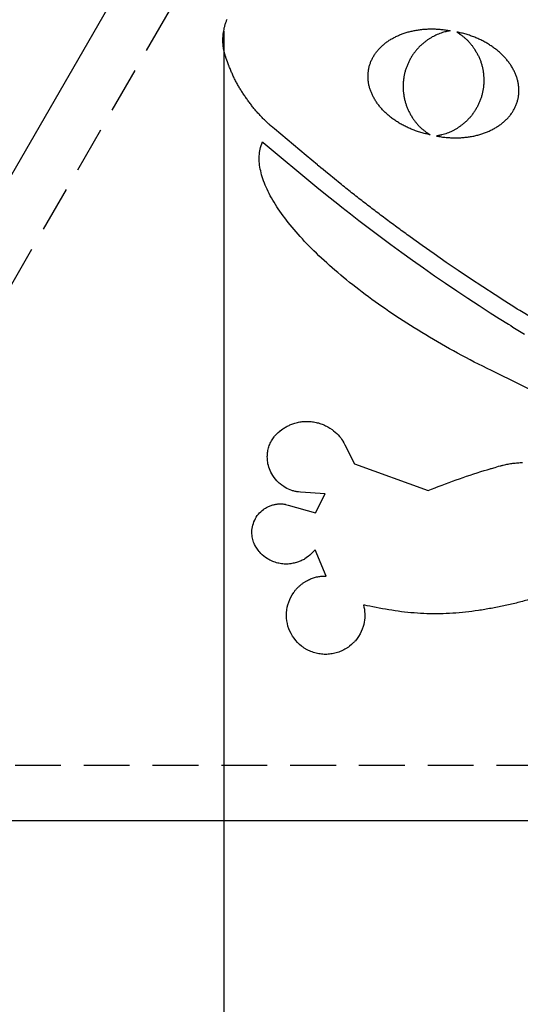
# Model space of a CAD drawing. Header units: millimetres. Extents: x -29 to 951, y -155 to 779.
# Tile 3 of 7: x 248 to 384, y 50 to 318. Entities that reach past the tile are written whole.
import ezdxf

# ---------------------------------------------------------------- set-up
doc = ezdxf.new("R2010")
doc.units = ezdxf.units.MM
doc.header["$LTSCALE"] = 5
doc.linetypes.add('ČÁRKOVANÁX2', pattern=[1.5, 1, -0.5])
doc.layers.add('Kóty', color=2, linetype='Continuous')
doc.layers.add('Značka', color=7, linetype='Continuous')
doc.styles.get("Standard").update_dxf_attribs({"font": 'romand.shx', "height": 25})
doc.dimstyles.get("Standard").update_dxf_attribs({"dimtxt": 25, "dimasz": 30, "dimexe": 0.18, "dimexo": 0.0625, "dimgap": 12.5, "dimtad": 1, "dimdec": 0, "dimzin": 0, "dimdsep": 46, "dimtxsty": 'Standard', "dimcen": 0.09, "dimadec": 0, "dimazin": 0, "dimtfac": 1, "dimtdec": 0, "dimtofl": 0, "dimtmove": 0, "dimatfit": 3, "dimfxl": 1, "dimtolj": 1, "dimtzin": 0, "dimarcsym": 0})

# ---------------------------------------------------------------- blocks, each defined once
blk = doc.blocks.new('*D1')
at = {"layer": 'Defpoints', "color": 0, "transparency": 16777216}
for p in [(303.42, 315.18), (596.15, 211.3), (596.15, -74.94)]:
    blk.add_point(p, dxfattribs=at)
at = {"layer": 'Kóty', "color": 0, "lineweight": -2, "transparency": 16777216}
for p, q in [((303.42, 315.12), (303.42, -75.12)), ((596.15, 211.24), (596.15, -75.12)), ((333.42, -74.94), (566.15, -74.94))]:
    blk.add_line(p, q, dxfattribs=at)
at = {"layer": 'Kóty', "color": 0, "transparency": 16777216}
for points in [[(333.42, -69.94), (333.42, -79.94), (303.42, -74.94)], [(566.15, -69.94), (566.15, -79.94), (596.15, -74.94)]]:
    blk.add_solid(points, dxfattribs=at)
at = {"layer": 'Kóty', "color": 0, "transparency": 16777216, "insert": (449.79, -49.94), "char_height": 25, "attachment_point": 5}
blk.add_mtext('\\A1;293', dxfattribs=at)

msp = doc.modelspace()

# ---------------------------------------------------------------- linework, layer by layer
at = {"layer": 'Značka', "color": 1}
msp.add_lwpolyline([(143.92, 100), (420.72, 579.42), (697.51, 100), (143.92, 100)], dxfattribs=at)
at = {"layer": 'Značka', "color": 6, "linetype": 'ČÁRKOVANÁX2', "ltscale": 2.5}
msp.add_lwpolyline([(169.9, 115), (420.72, 549.42), (671.53, 115)], close=True, dxfattribs=at)
at = {"layer": 'Značka', "color": 5}
for points in [[(387.53, 236.88), (384.12, 238.98), (383.44, 239.4), (382.76, 239.82), (380.05, 241.53), (377.36, 243.25), (374, 245.43), (370.66, 247.64), (367.34, 249.87), (364.04, 252.13), (360.76, 254.42), (357.49, 256.74), (354.24, 259.07, -0.002183), (351, 261.42, -0.002437), (347.79, 263.8, -0.002221), (344.59, 266.21, -0.002311), (341.42, 268.64, -0.002704), (338.27, 271.11, -0.002459), (335.14, 273.61), (332.03, 276.13), (331.26, 276.77), (330.49, 277.4), (329.87, 277.91), (329.25, 278.42), (329.1, 278.55), (328.94, 278.67), (325.86, 281.23), (317.21, 288.49), (316.36, 289.23), (316.32, 289.27), (316.28, 289.3), (316.11, 289.45), (315.94, 289.6), (315.73, 289.79), (315.52, 289.98, -0.007276), (314.7, 290.76, -0.007674), (313.91, 291.56, -0.007639), (313.13, 292.38, -0.007091), (312.38, 293.22, -0.007206), (311.65, 294.08, -0.007901), (310.95, 294.96, -0.007034), (310.27, 295.87, -0.004694), (309.61, 296.79, -0.00474), (308.97, 297.71, -0.00728), (308.34, 298.66, -0.008174), (307.75, 299.62, -0.007464), (307.19, 300.6, -0.007721), (306.65, 301.59, -0.009051), (306.15, 302.6, -0.008171), (305.68, 303.63, -0.005201), (305.24, 304.67), (305.13, 304.93), (305.03, 305.19), (304.94, 305.4), (304.86, 305.61), (304.84, 305.66), (304.82, 305.71), (304.41, 306.77), (304.08, 307.68), (303.87, 308.32), (303.86, 308.35), (303.85, 308.39), (303.81, 308.51), (303.77, 308.64), (303.72, 308.81), (303.68, 308.97, -0.012549), (303.51, 309.63, -0.013511), (303.38, 310.29, -0.013594), (303.29, 310.96, -0.012752), (303.22, 311.63, -0.012994), (303.19, 312.31, -0.014205), (303.2, 312.99, -0.013007), (303.23, 313.67, -0.009275), (303.3, 314.34, -0.01159), (303.42, 315.18, -0.016355), (303.58, 316.01, -0.017667), (303.79, 316.83, -0.015641), (304.06, 317.63, -0.01554), (304.37, 318.42, -0.017328)], [(359.67, 286.89), (359.34, 286.96), (359.03, 287.02), (358.71, 287.1), (358.39, 287.17), (358.08, 287.25), (357.77, 287.33), (357.46, 287.42), (357.15, 287.5), (356.84, 287.6), (356.54, 287.69), (356.24, 287.79), (355.94, 287.89), (355.65, 288), (355.36, 288.1), (355.06, 288.21), (354.78, 288.33), (354.49, 288.44), (354.21, 288.56), (353.93, 288.68), (353.65, 288.81), (353.37, 288.94), (353.1, 289.07), (352.83, 289.2), (352.56, 289.34), (352.3, 289.48), (352.04, 289.62), (351.78, 289.76), (351.52, 289.91), (351.27, 290.06), (351.02, 290.21), (350.77, 290.37), (350.53, 290.52), (350.29, 290.68), (350.05, 290.85), (349.82, 291.01), (349.59, 291.18), (349.36, 291.34), (349.13, 291.51), (348.91, 291.69), (348.69, 291.86), (348.48, 292.04), (348.27, 292.22), (348.06, 292.4), (347.85, 292.58), (347.65, 292.77), (347.45, 292.95), (347.26, 293.14), (347.07, 293.33), (346.88, 293.52), (346.7, 293.72), (346.52, 293.91), (346.34, 294.11), (346.17, 294.31), (346, 294.51), (345.84, 294.71), (345.67, 294.92), (345.52, 295.12), (345.37, 295.33), (345.22, 295.54), (345.07, 295.75), (344.93, 295.96), (344.79, 296.17), (344.66, 296.39), (344.53, 296.6), (344.41, 296.82), (344.29, 297.03), (344.17, 297.25), (344.06, 297.47), (343.95, 297.69), (343.85, 297.91), (343.75, 298.13), (343.65, 298.36), (343.56, 298.58), (343.48, 298.81), (343.4, 299.03), (343.32, 299.26), (343.25, 299.49), (343.18, 299.72), (343.12, 299.95), (343.06, 300.17), (343.01, 300.41), (342.96, 300.64), (342.92, 300.87), (342.88, 301.1), (342.84, 301.33), (342.81, 301.56), (342.79, 301.8), (342.77, 302.03), (342.76, 302.27), (342.75, 302.5), (342.74, 302.73), (342.74, 302.97), (342.75, 303.2), (342.76, 303.44), (342.78, 303.67), (342.8, 303.91), (342.83, 304.14), (342.86, 304.38), (342.9, 304.61), (342.94, 304.85), (342.99, 305.08), (343.04, 305.31), (343.1, 305.54), (343.16, 305.77), (343.23, 306), (343.3, 306.22), (343.38, 306.44), (343.46, 306.66), (343.55, 306.88), (343.64, 307.1), (343.74, 307.31), (343.84, 307.52), (343.94, 307.73), (344.05, 307.94), (344.17, 308.14), (344.29, 308.34), (344.41, 308.54), (344.54, 308.74), (344.67, 308.94), (344.8, 309.13), (344.94, 309.32), (345.09, 309.51), (345.23, 309.7), (345.39, 309.88), (345.54, 310.06), (345.7, 310.24), (345.86, 310.42), (346.03, 310.59), (346.2, 310.77), (346.38, 310.93), (346.56, 311.1), (346.74, 311.27), (346.93, 311.43), (347.12, 311.59), (347.31, 311.74), (347.5, 311.9), (347.7, 312.05), (347.91, 312.2), (348.11, 312.34), (348.32, 312.48), (348.54, 312.62), (348.75, 312.76), (348.97, 312.9), (349.2, 313.03), (349.42, 313.16), (349.65, 313.28), (349.88, 313.4), (350.12, 313.52), (350.35, 313.64), (350.59, 313.76), (350.84, 313.87), (351.08, 313.98), (351.33, 314.08), (351.58, 314.18), (351.83, 314.28), (352.09, 314.38), (352.35, 314.47), (352.61, 314.56), (352.87, 314.65), (353.14, 314.73), (353.41, 314.81), (353.68, 314.89), (353.95, 314.96), (354.22, 315.03), (354.5, 315.1), (354.78, 315.16), (355.06, 315.22), (355.34, 315.28), (355.63, 315.34), (355.91, 315.39), (356.2, 315.43), (356.49, 315.48), (356.78, 315.52), (357.08, 315.56), (357.37, 315.59), (357.67, 315.62), (357.97, 315.65), (358.27, 315.67), (358.57, 315.69), (358.88, 315.7), (359.18, 315.71), (359.49, 315.72), (359.79, 315.73), (360.1, 315.73), (360.41, 315.73), (360.72, 315.72), (361.04, 315.71), (361.35, 315.7), (361.66, 315.68), (361.98, 315.66), (362.29, 315.63), (362.61, 315.6), (362.93, 315.57), (363.25, 315.53), (363.57, 315.49), (363.89, 315.45), (364.21, 315.4), (364.53, 315.35), (364.85, 315.29), (365.17, 315.23), (365.14, 315.22), (365.1, 315.21), (364.95, 315.18), (364.81, 315.15), (364.63, 315.12), (364.44, 315.08), (364.26, 315.04), (364.08, 315, 0.002853), (363.9, 314.95, 0.002971), (363.71, 314.91, 0.013024), (363, 314.71, 0.014014), (362.29, 314.46, 0.014066), (361.6, 314.19, 0.013165), (360.92, 313.87, 0.013432), (360.26, 313.53, 0.014816), (359.61, 313.14, 0.013519), (358.99, 312.73, 0.009548), (358.39, 312.28, 0.011966), (357.65, 311.7, 0.016967), (356.96, 311.08, 0.018424), (356.3, 310.41, 0.016461), (355.7, 309.7, 0.016415), (355.13, 308.95, 0.018253), (354.62, 308.17, 0.016906), (354.16, 307.35, 0.012294), (353.75, 306.51, 0.012281), (353.37, 305.66, 0.016832), (353.05, 304.78, 0.018179), (352.78, 303.88, 0.016413), (352.58, 302.97, 0.016299), (352.43, 302.05, 0.017959), (352.34, 301.12, 0.016801), (352.31, 300.18, 0.012891), (352.34, 299.25, 0.012823), (352.41, 298.32, 0.016768), (352.53, 297.39, 0.017858), (352.71, 296.48, 0.016135), (352.96, 295.58, 0.016117), (353.25, 294.69, 0.017709), (353.61, 293.82, 0.01635), (354.02, 292.98, 0.012097), (354.47, 292.16), (354.86, 291.52, 0.013415), (355.28, 290.9, 0.014646), (355.74, 290.3, 0.013555), (356.22, 289.73, 0.014008), (356.73, 289.18, 0.016076), (357.27, 288.67, 0.01493), (357.84, 288.19, 0.010509), (358.43, 287.73), (358.58, 287.62), (358.74, 287.52), (358.86, 287.43), (358.98, 287.35), (359.01, 287.32), (359.04, 287.3), (359.67, 286.89)], [(361.44, 286.55), (361.76, 286.49), (362.08, 286.43), (362.4, 286.38), (362.72, 286.33), (363.04, 286.28), (363.36, 286.24), (363.68, 286.21), (364, 286.17), (364.32, 286.14), (364.63, 286.12), (364.95, 286.1), (365.26, 286.08), (365.58, 286.06), (365.89, 286.05), (366.2, 286.05), (366.51, 286.05), (366.82, 286.05), (367.12, 286.05), (367.43, 286.06), (367.73, 286.07), (368.04, 286.09), (368.34, 286.11), (368.64, 286.13), (368.94, 286.16), (369.24, 286.19), (369.53, 286.22), (369.83, 286.26), (370.12, 286.3), (370.41, 286.34), (370.7, 286.39), (370.98, 286.44), (371.27, 286.49), (371.55, 286.55), (371.83, 286.61), (372.11, 286.67), (372.39, 286.74), (372.66, 286.81), (372.94, 286.89), (373.21, 286.96), (373.47, 287.04), (373.74, 287.13), (374, 287.21), (374.26, 287.3), (374.52, 287.4), (374.78, 287.49), (375.03, 287.59), (375.28, 287.69), (375.53, 287.8), (375.78, 287.91), (376.02, 288.02), (376.26, 288.13), (376.5, 288.25), (376.73, 288.37), (376.96, 288.49), (377.19, 288.62), (377.42, 288.75), (377.64, 288.88), (377.86, 289.01), (378.07, 289.15), (378.29, 289.29), (378.5, 289.43), (378.7, 289.58), (378.91, 289.73), (379.11, 289.88), (379.3, 290.03), (379.5, 290.19), (379.69, 290.35), (379.87, 290.51), (380.05, 290.67), (380.23, 290.84), (380.41, 291.01), (380.58, 291.18), (380.75, 291.35), (380.91, 291.53), (381.07, 291.71), (381.23, 291.89), (381.38, 292.08), (381.53, 292.26), (381.67, 292.45), (381.81, 292.64), (381.94, 292.84), (382.08, 293.03), (382.2, 293.23), (382.33, 293.43), (382.44, 293.63), (382.56, 293.84), (382.67, 294.05), (382.77, 294.25), (382.87, 294.47), (382.97, 294.68), (383.06, 294.9), (383.15, 295.11), (383.23, 295.33), (383.31, 295.56), (383.38, 295.78), (383.45, 296.01), (383.51, 296.23), (383.57, 296.46), (383.63, 296.7), (383.67, 296.93), (383.72, 297.16), (383.75, 297.4), (383.79, 297.63), (383.81, 297.87), (383.83, 298.1), (383.85, 298.34), (383.86, 298.57), (383.87, 298.81), (383.87, 299.04), (383.86, 299.28), (383.86, 299.51), (383.84, 299.74), (383.82, 299.98), (383.8, 300.21), (383.77, 300.44), (383.73, 300.68), (383.7, 300.91), (383.65, 301.14), (383.6, 301.37), (383.55, 301.6), (383.49, 301.83), (383.43, 302.06), (383.36, 302.29), (383.29, 302.51), (383.21, 302.74), (383.13, 302.97), (383.05, 303.19), (382.96, 303.42), (382.86, 303.64), (382.76, 303.86), (382.66, 304.08), (382.55, 304.3), (382.44, 304.52), (382.33, 304.74), (382.2, 304.96), (382.08, 305.17), (381.95, 305.39), (381.82, 305.6), (381.68, 305.82), (381.54, 306.03), (381.39, 306.24), (381.25, 306.44), (381.09, 306.65), (380.94, 306.86), (380.78, 307.06), (380.61, 307.26), (380.44, 307.46), (380.27, 307.66), (380.09, 307.86), (379.91, 308.06), (379.73, 308.25), (379.54, 308.44), (379.35, 308.63), (379.16, 308.82), (378.96, 309.01), (378.76, 309.19), (378.55, 309.38), (378.35, 309.56), (378.13, 309.74), (377.92, 309.91), (377.7, 310.09), (377.48, 310.26), (377.25, 310.43), (377.03, 310.6), (376.79, 310.77), (376.56, 310.93), (376.32, 311.09), (376.08, 311.25), (375.84, 311.41), (375.59, 311.56), (375.34, 311.71), (375.09, 311.86), (374.83, 312.01), (374.57, 312.15), (374.31, 312.3), (374.05, 312.44), (373.78, 312.57), (373.51, 312.71), (373.24, 312.84), (372.96, 312.96), (372.69, 313.09), (372.4, 313.21), (372.12, 313.33), (371.84, 313.45), (371.55, 313.56), (371.26, 313.67), (370.96, 313.78), (370.67, 313.88), (370.37, 313.99), (370.07, 314.08), (369.77, 314.18), (369.46, 314.27), (369.15, 314.36), (368.85, 314.44), (368.53, 314.53), (368.22, 314.6), (367.9, 314.68), (367.59, 314.75), (367.27, 314.82), (366.95, 314.88), (367.57, 314.47), (367.6, 314.45), (367.63, 314.43), (367.75, 314.34), (367.88, 314.26), (368.03, 314.15), (368.18, 314.04, -0.013167), (368.77, 313.58, -0.014064), (369.33, 313.1, -0.014151), (369.87, 312.58, -0.013281), (370.38, 312.04, -0.013538), (370.87, 311.47, -0.014775), (371.32, 310.87, -0.013519), (371.74, 310.25), (372.14, 309.61, -0.012004), (372.6, 308.8, -0.017), (373.01, 307.96, -0.018429), (373.37, 307.09, -0.016463), (373.66, 306.21, -0.016374), (373.91, 305.3, -0.018195), (374.09, 304.38, -0.016913), (374.21, 303.46, -0.01231), (374.27, 302.52, -0.012292), (374.3, 301.59, -0.016821), (374.27, 300.65, -0.01814), (374.19, 299.72, -0.016424), (374.03, 298.8, -0.016331), (373.83, 297.89, -0.017988), (373.56, 296.99, -0.016845), (373.24, 296.12, -0.012815), (372.86, 295.26, -0.01282), (372.45, 294.42, -0.016734), (371.99, 293.61, -0.017856), (371.48, 292.83, -0.01622), (370.91, 292.08, -0.016159), (370.3, 291.37, -0.017724), (369.65, 290.7, -0.016359), (368.96, 290.08, -0.012028), (368.23, 289.49, -0.009789), (367.62, 289.04, -0.013392), (367, 288.62, -0.01465), (366.36, 288.24, -0.01361), (365.69, 287.89, -0.014023), (365.02, 287.57, -0.016069), (364.32, 287.3, -0.014911), (363.62, 287.06, -0.01067), (362.9, 286.87, -0.002535), (362.72, 286.82, -0.00305), (362.53, 286.78, -0.002888), (362.35, 286.74, -0.002144), (362.17, 286.7, -0.001153), (361.99, 286.66), (361.8, 286.62), (361.66, 286.59), (361.51, 286.56), (361.47, 286.55), (361.44, 286.55)], [(386.55, 160.24, -0.012078), (383.16, 159.31, -0.010839), (379.74, 158.52, -0.00728), (376.29, 157.85, -0.007394), (372.82, 157.27, -0.011191), (369.33, 156.82, -0.012497), (365.83, 156.52, -0.011347), (362.31, 156.39, -0.011748), (358.81, 156.4, -0.013826), (355.32, 156.59, -0.012552), (351.84, 156.95, -0.007907), (348.38, 157.46), (347.52, 157.6), (346.65, 157.75), (345.79, 157.9), (344.93, 158.07), (344.07, 158.24), (343.21, 158.41), (342.53, 158.55), (341.84, 158.69), (341.67, 158.72), (341.5, 158.76), (341.63, 158.18), (341.74, 157.6), (341.76, 157.49), (341.78, 157.37), (341.83, 156.9), (341.87, 156.43), (341.88, 155.84), (341.85, 155.25), (341.79, 154.66), (341.7, 154.07), (341.57, 153.49), (341.41, 152.92), (341.18, 152.22), (340.9, 151.53), (340.57, 150.87), (340.19, 150.23), (339.77, 149.62), (339.31, 149.05, -0.019317), (338.8, 148.51), (338.25, 148), (337.69, 147.53, -0.019298), (337.09, 147.09, -0.020769), (336.46, 146.7, -0.018646), (335.8, 146.36, -0.018572), (335.13, 146.06, -0.020489), (334.43, 145.82, -0.019175), (333.71, 145.63, -0.014686), (332.99, 145.48, -0.014678), (332.25, 145.38, -0.019138), (331.51, 145.32, -0.020412), (330.77, 145.32, -0.018597), (330.04, 145.38, -0.018577), (329.3, 145.48, -0.020436), (328.58, 145.64, -0.019135), (327.87, 145.86, -0.014703), (327.18, 146.12, -0.014675), (326.5, 146.41, -0.019136), (325.84, 146.75, -0.020443), (325.21, 147.14, -0.018667), (324.61, 147.58), (324.05, 148.05), (323.52, 148.57), (323.03, 149.13), (322.58, 149.71), (322.16, 150.32), (321.78, 150.96), (321.45, 151.62), (321.17, 152.3), (320.93, 153.01), (320.76, 153.73), (320.63, 154.46), (320.56, 155.19), (320.52, 155.93), (320.53, 156.67), (320.6, 157.41), (320.72, 158.14), (320.9, 158.86), (321.12, 159.57), (321.4, 160.25), (321.73, 160.92), (322.09, 161.56), (322.49, 162.18, -0.02041), (322.93, 162.77, -0.018513), (323.42, 163.33, -0.018469), (323.95, 163.85, -0.020232), (324.51, 164.33, -0.018694), (325.11, 164.77, -0.013915), (325.74, 165.16), (326.25, 165.46, -0.015314), (326.78, 165.73, -0.016744), (327.33, 165.97, -0.015499), (327.89, 166.17, -0.015951), (328.45, 166.34, -0.018399), (329.03, 166.47, -0.017025), (329.61, 166.56, -0.01182), (330.2, 166.62), (330.35, 166.63), (330.49, 166.64), (330.64, 166.65), (330.79, 166.65), (330.94, 166.66), (331.08, 166.66), (331.2, 166.66), (331.32, 166.66), (331.35, 166.66), (331.38, 166.66), (328.35, 173.81), (327.32, 172.78), (326.9, 172.39), (326.47, 172.02), (326.38, 171.95), (326.29, 171.88), (325.92, 171.61), (325.54, 171.36, -0.016587), (325.05, 171.07, -0.015946), (324.55, 170.82, -0.016474), (324.02, 170.59, -0.017966), (323.48, 170.4, -0.016403), (322.93, 170.25, -0.011796), (322.37, 170.13, -0.014744), (321.67, 170, -0.020691), (320.96, 169.93, -0.022287), (320.25, 169.92, -0.019674), (319.54, 169.96, -0.019551), (318.83, 170.06, -0.021839), (318.13, 170.21, -0.020083), (317.45, 170.41, -0.014197), (316.78, 170.66), (316.25, 170.89, -0.016222), (315.74, 171.14, -0.017991), (315.24, 171.43), (314.76, 171.75), (314.31, 172.1), (313.89, 172.47), (313.56, 172.79), (313.26, 173.13), (313.19, 173.22), (313.11, 173.31), (312.76, 173.75), (312.42, 174.21), (312.22, 174.53), (312.03, 174.86), (311.99, 174.93), (311.96, 174.99), (311.82, 175.26), (311.7, 175.54), (311.56, 175.89), (311.44, 176.25), (311.33, 176.62), (311.25, 176.99), (311.19, 177.36), (311.14, 177.74), (311.1, 178.21), (311.09, 178.69), (311.11, 179.16), (311.16, 179.63), (311.24, 180.1), (311.35, 180.56), (311.49, 181.01), (311.66, 181.46), (311.85, 181.89), (312.06, 182.32), (312.3, 182.73), (312.57, 183.12), (312.86, 183.49), (313.17, 183.85), (313.51, 184.18), (313.87, 184.49), (314.24, 184.79, -0.016854), (314.63, 185.06, -0.018067), (315.03, 185.31, -0.016444), (315.45, 185.53, -0.016348), (315.88, 185.73, -0.017873), (316.33, 185.89, -0.016441), (316.78, 186.03, -0.012162), (317.24, 186.14, -0.009805), (317.62, 186.21, -0.013357), (317.99, 186.27, -0.014821), (318.37, 186.31, -0.014267), (318.75, 186.32, -0.014126), (319.13, 186.32, -0.014596), (319.51, 186.3), (319.81, 186.26), (320.11, 186.21), (320.18, 186.2), (320.26, 186.18), (320.63, 186.1), (320.99, 186.01), (328.45, 183.87), (331.09, 189.05), (324.32, 189.53), (323.84, 189.58), (323.81, 189.58), (323.79, 189.58), (323.69, 189.6), (323.6, 189.61), (323.48, 189.63), (323.36, 189.64, -0.0136), (322.88, 189.73, -0.014547), (322.41, 189.85, -0.014484), (321.95, 189.98), (321.49, 190.15), (321.04, 190.33), (320.6, 190.55), (320.18, 190.78), (319.76, 191.04), (319.26, 191.38), (318.78, 191.74, -0.019012), (318.32, 192.14), (317.9, 192.58), (317.5, 193.03), (317.13, 193.52), (316.79, 194.02), (316.49, 194.55), (316.26, 194.98), (316.05, 195.42), (315.87, 195.87), (315.71, 196.33), (315.58, 196.8), (315.47, 197.27), (315.41, 197.65), (315.37, 198.04), (315.36, 198.14), (315.35, 198.23), (315.32, 198.72), (315.3, 199.2), (315.31, 199.54), (315.33, 199.89), (315.33, 199.95), (315.34, 200.02), (315.37, 200.29), (315.4, 200.57), (315.46, 200.9), (315.54, 201.24), (315.62, 201.57), (315.72, 201.9), (315.84, 202.22), (315.96, 202.54), (316.1, 202.86), (316.24, 203.17), (316.4, 203.47), (316.58, 203.77), (316.76, 204.06), (316.96, 204.34), (317.13, 204.56), (317.3, 204.77), (317.35, 204.82), (317.39, 204.87), (317.62, 205.12), (317.86, 205.37), (318.26, 205.75), (318.67, 206.11), (318.75, 206.18), (318.84, 206.25), (319.18, 206.52), (319.54, 206.78, -0.013302), (320, 207.07, -0.012822), (320.47, 207.35, -0.013218), (320.96, 207.6, -0.014355), (321.46, 207.83, -0.013096), (321.97, 208.03, -0.009323), (322.49, 208.21, -0.011663), (323.15, 208.41, -0.016446), (323.81, 208.57, -0.01792), (324.49, 208.69, -0.016025), (325.17, 208.76, -0.015975), (325.86, 208.8, -0.017786), (326.54, 208.79, -0.016445), (327.23, 208.73, -0.012007), (327.91, 208.64, -0.012004), (328.58, 208.52, -0.01638), (329.25, 208.36, -0.017657), (329.9, 208.15, -0.015808), (330.54, 207.91, -0.015662), (331.17, 207.63, -0.017227), (331.77, 207.31, -0.015938), (332.36, 206.95), (332.93, 206.56), (333.37, 206.23), (333.79, 205.88), (334.2, 205.51), (334.59, 205.12), (334.96, 204.71), (335.3, 204.29), (335.56, 203.93), (335.8, 203.57), (335.85, 203.47), (335.91, 203.38), (336.19, 202.91), (336.45, 202.43), (339.1, 197.24), (359.14, 189.95), (360.09, 190.32), (361.03, 190.7), (361.22, 190.77), (361.41, 190.85), (362.16, 191.14), (362.92, 191.43), (363.87, 191.79), (364.83, 192.14), (365.78, 192.49), (366.74, 192.83), (367.69, 193.17), (368.65, 193.5), (369.61, 193.83), (370.58, 194.16), (371.54, 194.48), (372.51, 194.79), (373.47, 195.1), (374.44, 195.4), (375.22, 195.64), (376, 195.87), (376.19, 195.93), (376.39, 195.98), (377.36, 196.27), (378.34, 196.56), (378.98, 196.73), (379.01, 196.74), (379.04, 196.74), (379.17, 196.78), (379.3, 196.81), (379.46, 196.85), (379.62, 196.89, -0.00689), (380.27, 197.04, -0.007186), (380.92, 197.17, -0.007076), (381.57, 197.28, -0.006562), (382.23, 197.37, -0.006684), (382.89, 197.45, -0.007338), (383.55, 197.52, -0.006587), (384.21, 197.56, -0.004441), (384.87, 197.59, -0.004502)]]:
    msp.add_lwpolyline(points, format="xyb", dxfattribs=at)
msp.add_lwpolyline([(392.07, 214.98), (376.38, 222.64), (375.21, 223.21), (374.03, 223.8), (372.87, 224.38), (371.72, 224.97), (370.57, 225.57), (369.43, 226.17), (368.3, 226.77), (367.17, 227.38), (366.06, 227.99), (364.95, 228.6), (363.85, 229.21), (362.76, 229.83), (361.67, 230.46), (360.6, 231.08), (359.53, 231.71), (358.48, 232.34), (357.43, 232.97), (356.39, 233.61), (355.36, 234.25), (354.34, 234.89), (353.33, 235.53), (352.33, 236.18), (351.34, 236.82), (350.36, 237.47), (349.39, 238.12), (348.43, 238.77), (347.48, 239.42), (346.54, 240.08), (345.61, 240.74), (344.69, 241.39), (343.78, 242.05), (342.88, 242.71), (341.99, 243.37), (341.12, 244.03), (340.25, 244.69), (339.4, 245.35), (338.56, 246.01), (337.72, 246.67), (336.91, 247.34), (336.1, 248), (335.3, 248.66), (334.52, 249.32), (333.74, 249.98), (332.98, 250.64), (332.24, 251.3), (331.5, 251.96), (330.78, 252.62), (330.07, 253.28), (329.37, 253.94), (328.69, 254.59), (328.02, 255.25), (327.36, 255.9), (326.71, 256.55), (326.08, 257.2), (325.46, 257.85), (324.86, 258.5), (324.27, 259.14), (323.69, 259.78), (323.13, 260.43), (322.58, 261.06), (322.04, 261.7), (321.52, 262.33), (321.02, 262.96), (320.52, 263.59), (320.05, 264.22), (319.58, 264.84), (319.14, 265.46), (318.7, 266.07), (318.29, 266.69), (317.88, 267.29), (317.5, 267.9), (317.13, 268.5), (316.77, 269.1), (316.43, 269.7), (316.1, 270.29), (315.8, 270.87), (315.5, 271.46), (315.23, 272.03), (314.97, 272.61), (314.72, 273.18), (314.5, 273.74), (314.29, 274.3), (314.09, 274.85), (313.91, 275.4), (313.75, 275.95), (313.61, 276.49), (313.49, 277.02), (313.38, 277.55), (313.29, 278.07), (313.21, 278.59), (313.16, 279.1), (313.12, 279.61), (313.1, 280.11), (313.1, 280.6), (313.11, 281.09), (313.15, 281.57), (313.2, 282.05), (313.27, 282.51), (313.36, 282.98), (313.47, 283.43), (313.98, 284.94), (314, 284.93), (314.03, 284.91), (314.06, 284.88), (314.09, 284.86), (314.12, 284.83), (314.13, 284.82), (328.79, 272.59), (331.63, 270.31), (334.49, 268.03), (335.06, 267.58), (335.63, 267.12), (337.93, 265.32), (340.24, 263.54), (343.14, 261.32), (346.06, 259.13), (348.99, 256.96), (351.94, 254.82), (354.91, 252.69), (357.89, 250.59), (360.88, 248.49), (363.89, 246.42), (366.91, 244.37), (369.94, 242.35), (373, 240.35), (376.06, 238.37), (378.53, 236.81), (381.01, 235.27), (381.63, 234.88), (382.25, 234.5), (385.36, 232.59)], dxfattribs=at)

# ---------------------------------------------------------------- dimensions: what is measured, and where the dimension line sits
at = {"layer": 'Kóty'}
dim = msp.add_linear_dim(base=(596.15, -74.94), p1=(303.42, 315.18), p2=(596.15, 211.3), dimstyle='Standard', dxfattribs=at)
dim.commit()
dim.dimension.update_dxf_attribs({"geometry": '*D1', "text_midpoint": (449.79, -49.94)})

doc.saveas('drawing.dxf')
